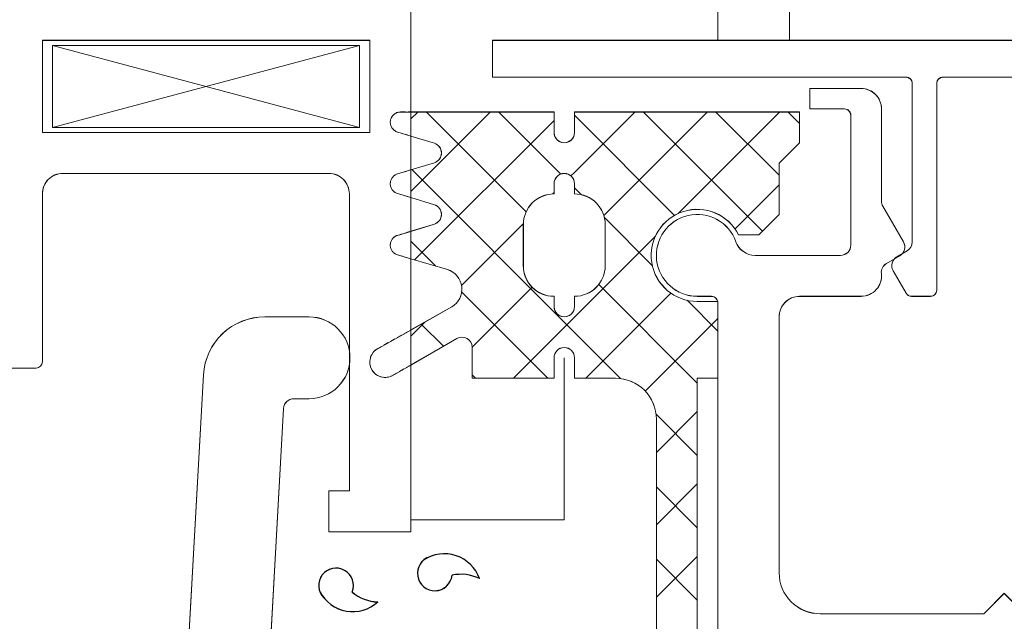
# Model space of a CAD drawing. Header units: inches. Extents: x -647532 to 3008597, y -136987 to 2557681.
# Tile 32 of 153: x 50083 to 50131, y 32574 to 32603. Entities that reach past the tile are written whole.
import ezdxf
from ezdxf import colors
from ezdxf.entities.mleader import LeaderData, LeaderLine
from ezdxf.enums import TextEntityAlignment as Align
from ezdxf.math import Vec2, Vec3

# ---------------------------------------------------------------- set-up
doc = ezdxf.new("R2010")
doc.units = ezdxf.units.IN
doc.header["$MEASUREMENT"] = 0
doc.linetypes.add('a_base _85_a_base _85_WEST PTB LVL 2 - FACADE$0$HIDDEN', pattern=[0.375, 0.25, -0.125])
doc.linetypes.add('BIAL-IT1I-KGD-001-IN-DWG-141 LEVEL 2 - OVERALL FIRE EXIT PLAN$0$HIDDEN', pattern=[9.525, 6.35, -3.175])
doc.layers.add('ARCH', color=8, linetype='Continuous')
for name, color, linetype, lineweight in [('FURN', 8, 'Continuous', 5), ('FURN-HATCH', 8, 'Continuous', 5), ('HAT', 8, 'Continuous', 5), ('YD-EXTERNAL 1', 8, 'Continuous', 5), ('YD-EXTERNAL 4', 8, 'Continuous', 5)]:
    doc.layers.add(name, color=color, linetype=linetype, lineweight=lineweight)
doc.styles.add('ARIAL', font='arial.ttf')
doc.styles.get("Standard").update_dxf_attribs({"font": 'arial.ttf'})

# ---------------------------------------------------------------- blocks, each defined once
blk = doc.blocks.new('BIAL-IT1I-KGD-001-IN-DWG-141 LEVEL 2 - OVERALL FIRE EXIT PLAN$0$CW LAYOUT')
at = {"linetype": 'ByBlock'}
for p, q in [((3960, 68.76), (3960, 166.76)), ((3961.8, 160.756), (3961.8, 90.76)), ((3987, 93.76), (3988, 94.76)), ((3988, 92.76), (3987, 93.76)), ((3988, 84.76), (3988, 92.76)), ((3962.1, 90.46), (3972.2, 90.46)), ((3972.5, 90.16), (3972.5, 89.221)), ((3969.845, 89.26), (3962.1, 89.26)), ((3970.567, 88.509), (3970.278, 89.01)), ((3961.8, 88.96), (3961.8, 68.76)), ((3968.098, 87.827), (3969.838, 88.832)), ((3970.521, 88.649), (3970.895, 88)), ((3972.35, 88.961), (3971.25, 88.326)), ((3963.35, 87.76), (3967.848, 87.76)), ((3962.35, 84.26), (3962.35, 86.76)), ((3972.5, 86.76), (3972.5, 83.76)), ((3970, 86.26), (3963.65, 86.26)), ((3963.35, 85.96), (3963.35, 84.26)), ((3970.5, 81.588), (3970.5, 85.76)), ((3963.35, 84.26), (3962.35, 84.26)), ((3973.5, 82.76), (3986, 82.76)), ((3972.5, 79.46), (3972.5, 78.76)), ((3992, 79.76), (3972.8, 79.76)), ((3961.8, 68.76), (3960, 68.76)), ((3958, 64.76), (3984, 64.76)), ((3984, 64.76), (3984, 60.76)), ((3960, 62.76), (3960, 46.76)), ((3964.5, 62.76), (3960, 62.76)), ((3964.5, 46.76), (3964.5, 62.76)), ((3982, 61.76), (3967.5, 61.76)), ((3982, 60.76), (3982, 61.76)), ((3966.5, 60.76), (3966.5, 47.76)), ((3984, 60.76), (3982, 60.76)), ((3960, 46.76), (3964.5, 46.76)), ((3967.5, 46.76), (3975.7, 46.76)), ((3976, 46.46), (3976, 45.06))]:
    blk.add_line(p, q, dxfattribs=at)
at = {"lineweight": -3, "ltscale": 1000}
for p, q in [((3963.5, 83.207), (3964.053, 83.76)), ((3963.5, 83.207), (3964.053, 83.76)), ((3963.5, 82.776), (3968.456, 77.82)), ((3963.5, 82.776), (3968.456, 77.82)), ((3963.5, 79.672), (3966.588, 82.76)), ((3963.5, 79.672), (3966.588, 82.76)), ((3967.051, 82.76), (3969.209, 80.603)), ((3967.051, 82.76), (3969.209, 80.603)), ((3963.5, 76.136), (3969.312, 81.948)), ((3963.5, 76.136), (3969.312, 81.948)), ((3972.693, 78.259), (3974.195, 79.76)), ((3972.693, 78.259), (3974.195, 79.76)), ((3973.587, 79.76), (3977.13, 76.217)), ((3973.587, 79.76), (3977.13, 76.217)), ((3963.5, 79.24), (3968.549, 74.191)), ((3963.5, 79.24), (3968.549, 74.191)), ((3971.917, 73.947), (3976.73, 78.76)), ((3971.917, 73.947), (3976.73, 78.76)), ((3978.122, 78.76), (3980.122, 76.76)), ((3978.122, 78.76), (3980.122, 76.76)), ((3978.25, 76.744), (3980.266, 78.76)), ((3978.25, 76.744), (3980.266, 78.76)), ((3981.658, 78.76), (3983.658, 76.76)), ((3981.658, 78.76), (3983.658, 76.76)), ((3981.801, 76.76), (3983.801, 78.76)), ((3981.801, 76.76), (3983.801, 78.76)), ((3985.194, 78.76), (3987.194, 76.76)), ((3985.194, 78.76), (3987.194, 76.76)), ((3985.337, 76.76), (3987.337, 78.76)), ((3985.337, 76.76), (3987.337, 78.76)), ((3963.659, 72.76), (3968.545, 77.646)), ((3963.659, 72.76), (3968.545, 77.646)), ((3972.343, 77.469), (3976.5, 73.311)), ((3972.343, 77.469), (3976.5, 73.311)), ((3968.655, 74.22), (3971.001, 76.567)), ((3968.655, 74.22), (3971.001, 76.567)), ((3969.56, 76.716), (3973.516, 72.76)), ((3969.56, 76.716), (3973.516, 72.76)), ((3963.5, 75.705), (3966.445, 72.76)), ((3963.5, 75.705), (3966.445, 72.76)), ((3974.266, 72.76), (3976.516, 75.01)), ((3974.266, 72.76), (3976.516, 75.01)), ((3966.312, 64.806), (3974.266, 72.76)), ((3966.312, 64.806), (3974.266, 72.76)), ((3966.445, 72.76), (3966.62, 72.585)), ((3966.445, 72.76), (3966.62, 72.585)), ((3967.195, 72.76), (3967.54, 73.106)), ((3967.195, 72.76), (3967.54, 73.106)), ((3973.516, 72.76), (3976.5, 69.776)), ((3973.516, 72.76), (3976.5, 69.776)), ((3963.5, 69.065), (3966.528, 72.094)), ((3963.5, 69.065), (3966.528, 72.094)), ((3963.909, 71.76), (3970.722, 64.947)), ((3963.909, 71.76), (3970.722, 64.947)), ((3967.445, 71.76), (3967.501, 71.704)), ((3967.445, 71.76), (3967.501, 71.704)), ((3972.292, 67.251), (3976.5, 71.459)), ((3972.292, 67.251), (3976.5, 71.459)), ((3963.5, 65.53), (3968.369, 70.399)), ((3963.5, 65.53), (3968.369, 70.399)), ((3968.944, 70.261), (3971.961, 67.244)), ((3968.944, 70.261), (3971.961, 67.244)), ((3972.051, 70.69), (3974.98, 67.76)), ((3972.051, 70.69), (3974.98, 67.76)), ((3963.5, 68.634), (3967.374, 64.76)), ((3963.5, 68.634), (3967.374, 64.76)), ((3976.337, 67.76), (3976.5, 67.923)), ((3976.337, 67.76), (3976.5, 67.923)), ((3969.801, 64.76), (3971.026, 65.984)), ((3969.801, 64.76), (3971.026, 65.984)), ((3973.852, 65.276), (3974.932, 66.355)), ((3973.852, 65.276), (3974.932, 66.355)), ((3973.753, 65.452), (3974.445, 64.76)), ((3973.753, 65.452), (3974.445, 64.76)), ((3963.5, 65.098), (3963.838, 64.76)), ((3963.5, 65.098), (3963.838, 64.76))]:
    blk.add_line(p, q, dxfattribs=at)
at = {"linetype": 'Continuous'}
for p, q in [((3963.5, 72.76), (3963.5, 83.76)), ((3963.5, 83.76), (3965, 83.76)), ((3963.5, 72.76), (3963.5, 83.76)), ((3963.5, 83.76), (3965, 83.76)), ((3965, 83.76), (3966, 82.76)), ((3965, 83.76), (3966, 82.76)), ((3966, 82.76), (3968.5, 82.76)), ((3966, 82.76), (3968.5, 82.76)), ((3976.5, 79.76), (3972.75, 79.76)), ((3976.5, 79.76), (3972.75, 79.76)), ((3991.5, 78.76), (3976.5, 78.76)), ((3991.5, 78.76), (3976.5, 78.76)), ((3978.5, 76.76), (3990.293, 76.76)), ((3978.5, 76.76), (3990.293, 76.76)), ((3976.5, 72.76), (3976.5, 74.76)), ((3976.5, 72.76), (3976.5, 74.76)), ((3969, 74.26), (3971, 74.26)), ((3969, 74.26), (3971, 74.26)), ((3964.5, 72.76), (3963.5, 72.76)), ((3964.5, 72.76), (3963.5, 72.76)), ((3967, 72.76), (3967.5, 72.76)), ((3967, 72.76), (3967.5, 72.76)), ((3973, 72.76), (3972.5, 72.76)), ((3973, 72.76), (3972.5, 72.76)), ((3976.5, 72.76), (3975.5, 72.76)), ((3976.5, 72.76), (3975.5, 72.76)), ((3963.5, 64.76), (3963.5, 71.76)), ((3963.5, 71.76), (3964.5, 71.76)), ((3963.5, 64.76), (3963.5, 71.76)), ((3963.5, 71.76), (3964.5, 71.76)), ((3967, 71.76), (3967.5, 71.76)), ((3967, 71.76), (3967.5, 71.76)), ((3973, 71.76), (3972.5, 71.76)), ((3973, 71.76), (3972.5, 71.76)), ((3976.5, 71.76), (3975.5, 71.76)), ((3976.5, 71.76), (3975.5, 71.76)), ((3976.5, 67.76), (3976.5, 71.76)), ((3976.5, 67.76), (3976.5, 71.76)), ((3969, 70.26), (3971, 70.26)), ((3969, 70.26), (3971, 70.26)), ((3976.5, 67.76), (3974.987, 67.76)), ((3976.5, 67.76), (3974.987, 67.76)), ((3975.853, 64.76), (3974.554, 67.01)), ((3975.853, 64.76), (3974.554, 67.01)), ((3970.667, 64.76), (3971.192, 66.552)), ((3970.667, 64.76), (3971.192, 66.552)), ((3974.143, 64.76), (3973.015, 66.761)), ((3974.143, 64.76), (3973.015, 66.761)), ((3966.326, 64.76), (3965.974, 65.918)), ((3966.326, 64.76), (3965.974, 65.918)), ((3967.674, 64.76), (3968.026, 65.918)), ((3967.674, 64.76), (3968.026, 65.918)), ((3969.326, 64.76), (3968.974, 65.918)), ((3969.326, 64.76), (3968.974, 65.918))]:
    blk.add_line(p, q, dxfattribs=at)
at = {"linetype": 'BIAL-IT1I-KGD-001-IN-DWG-141 LEVEL 2 - OVERALL FIRE EXIT PLAN$0$HIDDEN'}
for p, q in [((40, 83.26), (3960, 83.26)), ((40, 79.76), (3960, 79.76)), ((3963.5, 64.26), (3963.5, 64.76)), ((3963.5, 64.26), (3963.5, 64.76)), ((3964.48, 64.121), (3964.674, 64.76)), ((3964.48, 64.121), (3964.674, 64.76)), ((3966.523, 64.109), (3966.326, 64.76)), ((3966.523, 64.109), (3966.326, 64.76)), ((3967.477, 64.109), (3967.674, 64.76)), ((3967.477, 64.109), (3967.674, 64.76)), ((3969.523, 64.109), (3969.326, 64.76)), ((3969.523, 64.109), (3969.326, 64.76)), ((3970.477, 64.109), (3970.667, 64.76)), ((3970.477, 64.109), (3970.667, 64.76)), ((3975.07, 63.116), (3974.143, 64.76)), ((3975.07, 63.116), (3974.143, 64.76)), ((3976.358, 63.885), (3975.853, 64.76)), ((3976.358, 63.885), (3975.853, 64.76))]:
    blk.add_line(p, q, dxfattribs=at)
for p, q in [((3968.5, 82.76), (3969.5, 81.76)), ((3968.5, 82.76), (3969.5, 81.76)), ((3969.5, 80.776), (3969.5, 81.76)), ((3969.5, 80.776), (3969.5, 81.76)), ((3972.75, 78.76), (3972.75, 79.76)), ((3972.75, 78.76), (3972.75, 79.76)), ((3976.5, 78.76), (3976.5, 79.76)), ((3976.5, 78.76), (3976.5, 79.76)), ((3975.5, 72.26), (3983.413, 72.26)), ((3983.413, 72.26), (3983.413, 64.76)), ((3964.674, 64.76), (3965.026, 65.918)), ((3964.674, 64.76), (3965.026, 65.918)), ((3983.413, 64.76), (3983.413, 64.76)), ((3983.413, 64.76), (3983.413, 64.76)), ((3964.25, 62.26), (3960.25, 47.26)), ((3960.25, 62.26), (3964.25, 47.26)), ((3960.25, 47.26), (3960.25, 62.26)), ((3960.25, 62.26), (3964.25, 62.26)), ((3964.25, 62.26), (3964.25, 47.26)), ((3973.5, 57.628), (3973.5, 59.79)), ((3977.5, 59.79), (3977.5, 59.047)), ((3977.972, 58.548), (3991.528, 57.795)), ((3991.5, 53.79), (3976.334, 54.633)), ((3964.25, 47.26), (3960.25, 47.26))]:
    blk.add_line(p, q)
at = {"linetype": 'ByBlock'}
for centre, radius, start, end in [((3962.1, 90.76), 0.3, 180, 270), ((3972.2, 90.16), 0.3, 360, 90), ((3962.1, 88.96), 0.3, 90, 180), ((3969.845, 88.76), 0.5, 30, 90), ((3972.2, 89.221), 0.3, 300, 360), ((3970.088, 88.399), 0.5, 30, 120), ((3971, 88.759), 0.5, 210, 300), ((3963.35, 86.76), 1, 90, 180), ((3967.848, 88.26), 0.5, 270, 300), ((3971.328, 88.25), 0.5, 210, 276.5829), ((3971.5, 86.76), 1, 0, 96.5829), ((3963.65, 85.96), 0.3, 90, 180), ((3970, 85.76), 0.5, 360, 90), ((3986, 84.76), 2, 270, 0), ((3973.5, 83.76), 1, 180, 270), ((3969.5, 81.588), 1, 289.4712, 0), ((3970.5, 78.76), 2, 109.4712, 0.0049), ((3972.8, 79.46), 0.3, 90, 180), ((3967.5, 60.76), 1, 90, 180), ((3967.5, 47.76), 1, 180, 270), ((3975.7, 46.46), 0.3, 0, 90)]:
    blk.add_arc(centre, radius, start, end, dxfattribs=at)
for centre, radius, start, end in [((3970.5, 78.76), 2.25, 116.3878, 0), ((3970.5, 78.76), 2.25, 116.3878, 0), ((3975.5, 59.79), 2, 0, 180), ((3978, 59.047), 0.5, 180, 266.8202), ((3976.5, 57.628), 3, 180, 266.8202)]:
    blk.add_arc(centre, radius, start, end)
at = {"linetype": 'Continuous'}
for centre, radius, start, end in [((3978.5, 74.76), 2, 89.9972, 179.9972), ((3978.5, 74.76), 2, 89.9972, 179.9972), ((3969, 72.76), 1.5, 90, 180), ((3969, 72.76), 1.5, 90, 180), ((3971, 72.76), 1.5, 360, 90), ((3971, 72.76), 1.5, 360, 90), ((3964.5, 72.26), 0.5, 270, 90), ((3964.5, 72.26), 0.5, 270, 90), ((3967, 72.26), 0.5, 90, 270), ((3967, 72.26), 0.5, 90, 270), ((3973, 72.26), 0.5, 270, 90), ((3973, 72.26), 0.5, 270, 90), ((3975.5, 72.26), 0.5, 90, 270), ((3975.5, 72.26), 0.5, 90, 270), ((3969, 71.76), 1.5, 180, 270), ((3969, 71.76), 1.5, 180, 270), ((3971, 71.76), 1.5, 270, 360), ((3971, 71.76), 1.5, 270, 360), ((3974.987, 67.26), 0.5, 90, 210), ((3974.987, 67.26), 0.5, 90, 210), ((3972.149, 66.261), 1, 30, 163.1187), ((3972.149, 66.261), 1, 30, 163.1187), ((3965.5, 65.76), 0.5, 18.4349, 161.5651), ((3965.5, 65.76), 0.5, 18.4349, 161.5651), ((3968.5, 65.76), 0.5, 18.4349, 161.5651), ((3968.5, 65.76), 0.5, 18.4349, 161.5651)]:
    blk.add_arc(centre, radius, start, end, dxfattribs=at)
at = {"lineweight": -3, "ltscale": 1000}
for centre, radius, start, end in [((3986.889, 66.401), 1.82, 109.5053, 213.7196), ((3986.889, 66.401), 1.82, 109.5053, 213.7196), ((3988.116, 67.21), 2.046, 153.7126, 192.1533), ((3988.116, 67.21), 2.046, 153.7126, 192.1533), ((3986.025, 65.936), 0.848, 196.5581, 83.8702), ((3986.025, 65.936), 0.848, 196.5581, 83.8702), ((3986.074, 61.927), 1.82, 298.0631, 42.2774), ((3986.074, 61.927), 1.82, 298.0631, 42.2774), ((3985.376, 63.22), 2.046, 319.6294, 358.0701), ((3985.376, 63.22), 2.046, 319.6294, 358.0701), ((3986.616, 61.109), 0.848, 67.9125, 315.2246), ((3986.616, 61.109), 0.848, 67.9125, 315.2246)]:
    blk.add_arc(centre, radius, start, end, dxfattribs=at)
at = {"linetype": 'BIAL-IT1I-KGD-001-IN-DWG-141 LEVEL 2 - OVERALL FIRE EXIT PLAN$0$HIDDEN'}
for centre, radius, start, end in [((3964, 64.26), 0.5, 180, 343.8272), ((3964, 64.26), 0.5, 180, 343.8272), ((3967, 64.26), 0.5, 197.5898, 342.4102), ((3967, 64.26), 0.5, 197.5898, 342.4102), ((3970, 64.26), 0.5, 197.5898, 342.4102), ((3970, 64.26), 0.5, 197.5898, 342.4102), ((3975.708, 63.51), 0.75, 210, 30), ((3975.708, 63.51), 0.75, 210, 30)]:
    blk.add_arc(centre, radius, start, end, dxfattribs=at)
blk = doc.blocks.new('_TagSlot')
at = {"color": 0, "linetype": 'ByBlock', "lineweight": -2, "transparency": 16777216}
for p, q in [((-4, 4), (4, 4)), ((-4, -4), (4, -4))]:
    blk.add_line(p, q, dxfattribs=at)
for centre, start, end in [((-4, 0), 90, 270), ((4, 0), 270, 90)]:
    blk.add_arc(centre, 4, start, end, dxfattribs=at)
at = {"layer": 'FURN', "color": 0, "transparency": 16777216, "style": 'ARIAL'}
blk.add_attdef('M-01', text='', height=2.5, dxfattribs=at).set_placement((0, -1.5), align=Align.CENTER)
blk = doc.blocks.new('_DotSmall')
at = {"color": 0, "linetype": 'ByBlock', "const_width": 0.5}
blk.add_lwpolyline([(-0.0625, 0, 1), (0.0625, 0, 1)], format="xyb", close=True, dxfattribs=at)
blk = doc.blocks.new('ARCH')
at = {"layer": 'HAT'}
h = blk.add_hatch(dxfattribs=at)
h.set_pattern_fill('ANSI32', color=256, scale=50)
h.set_pattern_definition([(45, (76894.55, 12639.06), (-336.7596, 336.7596), []), (45, (77119.05, 12639.06), (-336.7596, 336.7596), [])])
h.paths.add_polyline_path([(54520.606, 30779.057), (54520.606, 20892.366), (50121.851, 20892.366), (50121.851, 36450.363), (53690.606, 36450.363), (53690.606, 35062.363), (53955.606, 35062.363), (53955.606, 30779.057)])
at = {"layer": 'YD-EXTERNAL 4', "linetype": 'Continuous'}
for p, q in [((50099.111, 32598.116), (50084.111, 32602.116)), ((50099.111, 32602.116), (50084.111, 32598.116)), ((50101.611, 32597.691), (50102.769, 32597.34)), ((50101.611, 32597.691), (50102.769, 32597.34)), ((50101.611, 32596.04), (50102.769, 32596.391)), ((50101.611, 32596.04), (50102.769, 32596.391)), ((50108.611, 32595.366), (50108.611, 32594.866)), ((50109.611, 32595.366), (50109.611, 32594.866)), ((50101.611, 32594.691), (50102.769, 32594.34)), ((50101.611, 32594.691), (50102.769, 32594.34)), ((50119.611, 32593.866), (50118.611, 32592.866)), ((50119.611, 32593.866), (50118.611, 32592.866)), ((50101.611, 32593.04), (50102.769, 32593.391)), ((50107.111, 32593.366), (50107.111, 32591.366)), ((50111.111, 32593.366), (50111.111, 32591.366)), ((50117.626, 32592.866), (50118.611, 32592.866)), ((50101.611, 32591.698), (50103.402, 32591.174)), ((50108.611, 32589.366), (50108.611, 32589.866)), ((50109.611, 32589.366), (50109.611, 32589.866)), ((50115.61, 32589.616), (50116.61, 32589.616)), ((50116.61, 32585.866), (50116.61, 32589.616)), ((50116.61, 32585.866), (50116.61, 32589.616)), ((50101.611, 32588.223), (50103.612, 32589.351)), ((50101.611, 32586.513), (50103.861, 32587.812)), ((50104.611, 32585.866), (50104.611, 32587.379)), ((50108.611, 32585.866), (50108.611, 32586.866)), ((50109.111, 32586.866), (50109.111, 32578.953)), ((50109.611, 32585.866), (50109.611, 32586.866)), ((50104.611, 32585.866), (50108.611, 32585.866)), ((50115.61, 32585.866), (50116.61, 32585.866)), ((50115.61, 32570.866), (50115.61, 32585.866)), ((50109.111, 32578.953), (50101.611, 32578.953)), ((50101.611, 32578.953), (50101.661, 32578.953))]:
    blk.add_line(p, q, dxfattribs=at)
at = {"layer": 'YD-EXTERNAL 4', "linetype": 'a_base _85_a_base _85_WEST PTB LVL 2 - FACADE$0$HIDDEN'}
for p, q in [((50100.971, 32597.885), (50101.611, 32597.691)), ((50100.971, 32597.885), (50101.611, 32597.691)), ((50100.959, 32595.842), (50101.611, 32596.04)), ((50100.959, 32594.889), (50101.611, 32594.691)), ((50100.959, 32594.889), (50101.611, 32594.691)), ((50100.959, 32592.842), (50101.611, 32593.04)), ((50100.959, 32592.842), (50101.611, 32593.04)), ((50100.959, 32591.889), (50101.611, 32591.698)), ((50100.959, 32591.889), (50101.611, 32591.698)), ((50099.967, 32587.296), (50101.611, 32588.223)), ((50099.967, 32587.296), (50101.611, 32588.223)), ((50100.735, 32586.008), (50101.611, 32586.513)), ((50100.735, 32586.008), (50101.611, 32586.513))]:
    blk.add_line(p, q, dxfattribs=at)
at = {"layer": 'YD-EXTERNAL 4', "linetype": 'Continuous', "flags": 128}
for points in [[(50101.61, 32604.366), (50101.61, 32578.366), (50097.61, 32578.366), (50097.61, 32580.366), (50098.61, 32580.366), (50098.61, 32594.866, 0.414214), (50097.61, 32595.866), (50084.61, 32595.866, 0.414214), (50083.61, 32594.866), (50083.61, 32586.666, -0.414214), (50083.31, 32586.366), (50081.91, 32586.366, -0.414214), (50081.61, 32586.666), (50081.61, 32602.066, 0.414214), (50081.31, 32602.366), (50076.41, 32602.366, 0.414214), (50076.11, 32602.066), (50076.11, 32575.366, -0.414214), (50073.11, 32572.366), (50051.3, 32572.366), (50035.85, 32574.366)], [(50116.61, 32570.366), (50116.61, 32589.566, 0.414214), (50116.31, 32589.866), (50115.611, 32589.866, -1.931954), (50117.496, 32592.532, 0.317837), (50118.439, 32591.866), (50122.61, 32591.866, 0.414214), (50123.11, 32592.366), (50123.11, 32598.716, 0.414214), (50122.81, 32599.016), (50121.11, 32599.016), (50121.11, 32600.016), (50123.61, 32600.016, -0.414214), (50124.61, 32599.016), (50124.61, 32594.518, 0.131652), (50124.677, 32594.268), (50125.682, 32592.528, -0.414214), (50125.499, 32591.845), (50124.85, 32591.471, 0.298982), (50124.604, 32590.98, -0.44828), (50123.61, 32589.866), (50120.61, 32589.866, 0.414214), (50119.61, 32588.866), (50119.61, 32576.366, 0.414214), (50121.61, 32574.366), (50129.61, 32574.366), (50130.61, 32575.366), (50131.61, 32574.366)], [(50101.611, 32598.866), (50108.611, 32598.866), (50108.611, 32597.866, 1), (50109.611, 32597.866), (50109.611, 32598.866), (50120.611, 32598.866), (50120.611, 32597.366), (50119.611, 32596.366), (50119.611, 32593.866)], [(50089.141, 32562.366), (50088.641, 32562.866), (50088.641, 32564.866, 0.414214), (50087.641, 32565.866), (50083.841, 32565.866), (50083.841, 32564.366), (50083.641, 32564.366, -0.414214), (50082.641, 32565.366), (50082.641, 32567.366), (50090.141, 32567.366, 0.414214), (50090.641, 32567.866), (50090.641, 32570.866), (50091.483, 32586.032, -0.39805), (50094.478, 32588.866), (50096.641, 32588.866, -1), (50096.641, 32584.866), (50095.897, 32584.866, 0.39805), (50095.398, 32584.393), (50094.645, 32570.838, 0.013876), (50094.641, 32570.671), (50094.641, 32553.366), (50090.641, 32553.366), (50090.641, 32556.866, 0.414214)], [(50109.611, 32585.866), (50111.611, 32585.866, -0.414214), (50113.61, 32583.866), (50113.61, 32572.073)]]:
    blk.add_lwpolyline(points, format="xyb", dxfattribs=at)
for points in [[(50099.61, 32602.366), (50083.61, 32602.366), (50083.61, 32597.866), (50099.61, 32597.866)], [(50084.111, 32602.116), (50099.111, 32602.116), (50099.111, 32598.116), (50084.111, 32598.116)]]:
    blk.add_lwpolyline(points, close=True, dxfattribs=at)
blk.add_lwpolyline([(50198.106, 32600.066, 0.414214), (50197.606, 32600.566), (50127.611, 32600.566, 0.414214), (50127.311, 32600.266), (50127.311, 32590.166, -0.414214), (50127.011, 32589.866), (50126.072, 32589.866, -0.267949), (50125.812, 32590.016), (50125.177, 32591.116, -0.414214), (50125.36, 32591.799), (50125.861, 32592.088, 0.267949), (50126.111, 32592.521), (50126.111, 32600.266, 0.414214), (50125.811, 32600.566), (50105.611, 32600.566), (50105.611, 32602.366), (50203.61, 32602.366), (50203.61, 32600.766), (50200.317, 32600.223, 0.86287), (50200.606, 32598.266, -1), (50200.606, 32596.766, -0.414214), (50198.106, 32599.266)], format="xyb", close=True, dxfattribs=at)
at = {"layer": 'YD-EXTERNAL 4', "linetype": 'a_base _85_a_base _85_WEST PTB LVL 2 - FACADE$0$HIDDEN', "flags": 128}
blk.add_lwpolyline([(50101.111, 32598.866, 0.867964), (50100.971, 32597.885)], format="xyb", dxfattribs=at)
blk.add_lwpolyline([(50101.11, 32598.866), (50101.611, 32598.866)], dxfattribs=at)
at = {"layer": 'YD-EXTERNAL 4', "linetype": 'Continuous'}
for centre, radius, start, end in [((50102.611, 32596.866), 0.5, 288.4349, 71.5651), ((50109.111, 32595.366), 0.5, 0, 180), ((50108.611, 32593.366), 1.5, 90, 180), ((50109.611, 32593.366), 1.5, 0, 90), ((50102.611, 32593.866), 0.5, 288.4349, 71.5651), ((50115.61, 32591.866), 2.25, 26.3878, 270), ((50103.112, 32590.217), 1, 300, 73.1187), ((50108.611, 32591.366), 1.5, 180, 270), ((50109.611, 32591.366), 1.5, 270, 0), ((50109.111, 32589.366), 0.5, 180, 0), ((50104.111, 32587.379), 0.5, 0, 120), ((50109.111, 32586.866), 0.5, 0, 180), ((50102.786, 32576.34), 0.848, 106.5581, 353.8702), ((50103.251, 32575.476), 1.82, 19.5053, 123.7196), ((50097.959, 32575.75), 0.848, 337.9125, 225.2246), ((50104.061, 32574.249), 2.046, 63.7126, 102.1533), ((50098.777, 32576.292), 1.82, 208.0631, 312.2774), ((50100.07, 32576.99), 2.046, 229.6294, 268.0701)]:
    blk.add_arc(centre, radius, start, end, dxfattribs=at)
at = {"layer": 'YD-EXTERNAL 4', "linetype": 'a_base _85_a_base _85_WEST PTB LVL 2 - FACADE$0$HIDDEN'}
for centre, radius, start, end in [((50101.111, 32595.366), 0.5, 107.5898, 252.4102), ((50101.111, 32592.366), 0.5, 107.5898, 252.4102), ((50100.36, 32586.657), 0.75, 120, 300)]:
    blk.add_arc(centre, radius, start, end, dxfattribs=at)
at = {"layer": 'YD-EXTERNAL 1', "rotation": 269.9999999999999}
blk.add_blockref('BIAL-IT1I-KGD-001-IN-DWG-141 LEVEL 2 - OVERALL FIRE EXIT PLAN$0$CW LAYOUT', (50036.85, 36562.363), dxfattribs=at)
at = {"layer": 'FURN-HATCH', "linetype": 'Continuous'}
ml = blk.add_multileader_block('Standard', dxfattribs=at)
ml.set_content('_TagSlot', color=256, scale=-11.71875)
ml.set_attribute('M-01', 'VNR1', width=0)
ml.set_leader_properties(color=256, linetype='ByLayer', lineweight=-1)
ml.set_arrow_properties(name='DOTSMALL')
ml.build(insert=Vec2(0, 0))
ml.multileader.update_dxf_attribs({"dogleg_length": 115.809, "arrow_head_size": 28.235})
ctx = ml.context
ctx.base_point, ctx.char_height, ctx.arrow_head_size, ctx.landing_gap_size, ctx.plane_origin = Vec3(101476.346, 52296.962), 200, 28.235, 4, Vec3(100757.024, 52076.672)
notes = []
notes.append((ctx, [(0, (0, 0, 0), (0, 0), (1, 0), 1, [])]))
ctx.block.insert, ctx.block.rotation, ctx.block.scale = Vec3(101570.096, 52296.962), 3.141593, Vec3(-11.71875, 11.71875, 11.71875)
ml = blk.add_multileader_block('Standard', dxfattribs=at)
ml.set_content('_TagSlot', color=256, scale=-11.71875)
ml.set_attribute('M-01', 'VNR1', width=0)
ml.set_leader_properties(color=256, linetype='ByLayer', lineweight=-1)
ml.set_arrow_properties(name='DOTSMALL')
ml.build(insert=Vec2(0, 0))
ml.multileader.update_dxf_attribs({"dogleg_length": 115.809, "arrow_head_size": 28.235})
ctx = ml.context
ctx.base_point, ctx.char_height, ctx.arrow_head_size, ctx.landing_gap_size, ctx.plane_origin = Vec3(97954.669, 52254.917), 200, 28.235, 4, Vec3(97235.347, 52034.627)
notes.append((ctx, [(0, (0, 0, 0), (0, 0), (1, 0), 1, [])]))
ctx.block.insert, ctx.block.rotation, ctx.block.scale = Vec3(98048.419, 52254.917), 3.141593, Vec3(-11.71875, 11.71875, 11.71875)
ml = blk.add_multileader_block('Standard', dxfattribs=at)
ml.set_content('_TagSlot', color=256, scale=-11.71875)
ml.set_attribute('M-01', 'VNR1', width=0)
ml.set_leader_properties(color=256, linetype='ByLayer', lineweight=-1)
ml.set_arrow_properties(name='DOTSMALL')
ml.build(insert=Vec2(0, 0))
ml.multileader.update_dxf_attribs({"dogleg_length": 115.809, "arrow_head_size": 28.235})
ctx = ml.context
ctx.base_point, ctx.char_height, ctx.arrow_head_size, ctx.landing_gap_size, ctx.plane_origin = Vec3(99751.234, 51693.272), 200, 28.235, 4, Vec3(99031.911, 51472.982)
notes.append((ctx, [(0, (0, 0, 0), (0, 0), (1, 0), 1, [])]))
ctx.block.insert, ctx.block.rotation, ctx.block.scale = Vec3(99844.984, 51693.272), 3.141593, Vec3(-11.71875, 11.71875, 11.71875)
for ctx, leaders in notes:
    for number, flags, end, landing, length, lines in leaders:
        leader = LeaderData()
        leader.index, (leader.has_last_leader_line, leader.has_dogleg_vector, leader.attachment_direction) = number, flags
        leader.last_leader_point, leader.dogleg_vector, leader.dogleg_length = Vec3(end), Vec3(landing), length
        for number, points, colour, breaks in lines:
            line = LeaderLine()
            line.index, line.vertices, line.color, line.breaks = number, Vec3.list(points), colors.encode_raw_color(colour), breaks
            leader.lines.append(line)
        ctx.leaders.append(leader)

msp = doc.modelspace()

# ---------------------------------------------------------------- block references
at = {"layer": 'ARCH'}
msp.add_blockref('ARCH', (0, 0), dxfattribs=at)

doc.saveas('drawing.dxf')
